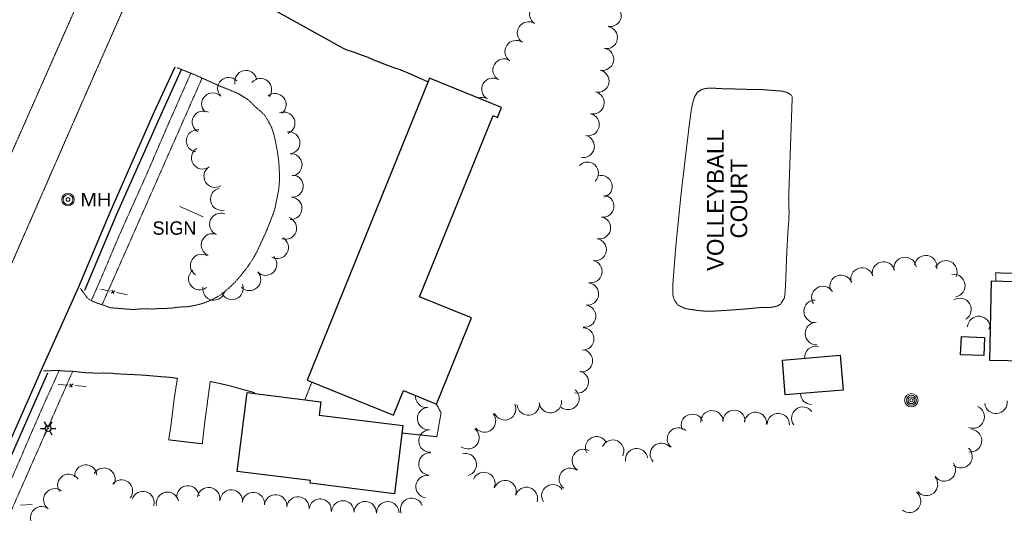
# Model space of a CAD drawing. Extents: x 386588 to 390135, y 96998 to 113606.
# Tile 7 of 92: x 387294 to 387647, y 97620 to 97797. Entities that reach past the tile are written whole.
import ezdxf
from ezdxf.enums import TextEntityAlignment as Align

# ---------------------------------------------------------------- set-up
doc = ezdxf.new("R2010")
doc.units = 0
doc.header["$MEASUREMENT"] = 0
doc.linetypes.add('Wisdot3', pattern=[0.1875, 0.125, -0.0625])
doc.linetypes.add('Wisdot5', pattern=[0.1, 0.05, -0.05])
for name, color, linetype, lineweight in [('E_BLD', 241, 'Continuous', 25), ('E_BMGRD', 2, 'Egr', 15), ('E_DWY', 2, 'Wisdot3', 15), ('E_LAND_Vegetation', 3, 'Continuous', 15), ('E_LTG', 21, 'Continuous', 25), ('E_MISCPROP', 30, 'Continuous', 15), ('E_MISCPROP_Railing', 30, 'Continuous', 15), ('E_PATH_Sidewalk', 2, 'Wisdot5', 15), ('E_RDWY', 21, 'Continuous', 25), ('E_RDWY_AsphConc', 200, 'Continuous', 25), ('E_RDWY_PavtEdge', 200, 'Wisdot3', 15), ('E_SGN', 21, 'Continuous', 15), ('E_UTL_MH', 30, 'Continuous', 15)]:
    doc.layers.add(name, color=color, linetype=linetype, lineweight=lineweight)
doc.styles.add('Style-dot_font5', font='dot_font5.shx')
doc.styles.add('Style-IGR_FONT_0', font='dot_font15.shx')
doc.linetypes.add('Egr', pattern='A,0.1,[13,dgnlstyle-ewdotudls.shx,S=0.0002,R=0,X=0,Y=0],0.1', length=0.2)

# ---------------------------------------------------------------- blocks, each defined once
blk = doc.blocks.new('LPOL')
at = {"layer": 'E_LTG'}
for p, q in [((-4, 0), (-1.5, 0)), ((-0.75, 1.299000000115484), (-2, 3.464000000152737)), ((0.75, 1.299000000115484), (2, 3.464000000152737)), ((1.5, 0), (4, 0)), ((-2, -3.464000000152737), (-0.75, -1.299000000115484)), ((2, -3.464000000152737), (0.75, -1.299000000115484))]:
    blk.add_line(p, q, dxfattribs=at)
for radius in [1.5, 1.5, 1.5, 0.125]:
    blk.add_circle((0, 0), radius, dxfattribs=at)
blk = doc.blocks.new('MH')
at = {"layer": 'E_UTL_MH'}
for radius in [5, 4, 1.5]:
    blk.add_circle((3.053387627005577e-05, -0.0003567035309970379), radius, dxfattribs=at)
at = {"layer": 'E_UTL_MH', "style": 'Style-dot_font5', "width": 1.111111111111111}
blk.add_text('MH', height=10.8, dxfattribs=at).set_placement((10, -0.001000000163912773), align=Align.MIDDLE_LEFT)
blk = doc.blocks.new('POLE')
at = {"layer": 'E_MISCPROP'}
for radius in [4.463423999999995, 3.347567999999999, 2.231711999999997, 1.115855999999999]:
    blk.add_circle((0.0004759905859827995, -0.00033181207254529), radius, dxfattribs=at)
blk = doc.blocks.new('SIGN')
at = {"layer": 'E_SGN', "lineweight": 13, "style": 'Style-dot_font5'}
blk.add_text('SIGN', height=12, dxfattribs=at).set_placement((0.0004433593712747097, 0), align=Align.MIDDLE_CENTER)

msp = doc.modelspace()

# ---------------------------------------------------------------- linework, layer by layer
at = {"layer": 'E_BLD'}
for p, q in [((387440.966, 97776.4750000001), (387397.031, 97668.21299999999)), ((387466.7420000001, 97766.0149999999), (387440.966, 97776.4750000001)), ((387437.3740000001, 97698.10100000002), (387463.7379999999, 97763.06300000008)), ((387463.7379999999, 97763.06300000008), (387465.2879999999, 97762.43399999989)), ((387465.2879999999, 97762.43399999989), (387466.7420000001, 97766.0149999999)), ((387641.814, 97675.29300000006), (387642.4140000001, 97703.78600000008)), ((387642.4140000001, 97703.78600000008), (387674.993, 97703.1000000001)), ((387455.976, 97690.55300000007), (387437.3740000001, 97698.10100000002)), ((387443.4369999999, 97659.65500000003), (387455.976, 97690.55300000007)), ((387631.3859999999, 97677.33700000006), (387631.6540000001, 97683.8770000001)), ((387631.6540000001, 97683.8770000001), (387639.9639999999, 97683.53700000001)), ((387639.9639999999, 97683.53700000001), (387639.696, 97676.99699999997)), ((387567.4569999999, 97675.39199999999), (387588.2290000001, 97677.1229999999)), ((387568.4979999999, 97662.89700000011), (387567.4569999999, 97675.39199999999)), ((387588.2290000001, 97677.1229999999), (387589.27, 97664.62800000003)), ((387639.696, 97676.99699999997), (387631.3859999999, 97677.33700000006)), ((387674.3929999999, 97674.60700000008), (387641.814, 97675.29300000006)), ((387397.031, 97668.21299999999), (387427.9839999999, 97655.652)), ((387371.9609999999, 97635.46900000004), (387375.5109999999, 97663.78300000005)), ((387375.5109999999, 97663.78300000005), (387401.9839999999, 97660.46399999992)), ((387427.9839999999, 97655.652), (387431.564, 97664.473)), ((387431.564, 97664.473), (387443.4369999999, 97659.65500000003)), ((387589.27, 97664.62800000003), (387568.4979999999, 97662.89700000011)), ((387401.9839999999, 97660.46399999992), (387401.388, 97655.70900000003)), ((387401.388, 97655.70900000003), (387431.3810000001, 97651.94900000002)), ((387431.3810000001, 97651.94900000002), (387428.314, 97627.48200000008)), ((387398.2220000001, 97632.17699999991), (387371.9609999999, 97635.46900000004)), ((387398.1089999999, 97631.26900000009), (387398.2220000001, 97632.17699999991)), ((387428.314, 97627.48200000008), (387398.1089999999, 97631.26900000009))]:
    msp.add_line(p, q, dxfattribs=at)
at = {"layer": 'E_DWY', "flags": 128}
for points in [[(387350.392, 97780.24200000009), (387357.0120000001, 97777.59199999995), (387366.2849999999, 97773.39299999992)], [(387315.7309999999, 97701.18800000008), (387318.318, 97697.53600000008), (387319.436, 97696.83000000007), (387320.4650000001, 97696.33199999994), (387321.632, 97695.90100000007), (387322.7860000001, 97695.5290000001), (387324.4369999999, 97694.93399999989), (387326.4569999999, 97694.16299999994), (387328.7760000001, 97693.99300000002), (387330.7879999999, 97693.83400000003), (387332.9439999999, 97693.64100000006), (387334.9269999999, 97693.554), (387337.838, 97693.80300000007), (387339.6599999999, 97693.7620000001), (387340.915, 97693.72999999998), (387341.5190000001, 97693.7080000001), (387343.665, 97693.86700000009), (387345.8500000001, 97693.92200000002), (387347.9939999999, 97694.00900000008), (387350.395, 97694.31600000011), (387352.1580000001, 97694.47600000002), (387354.1950000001, 97694.55499999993), (387356.3049999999, 97694.919), (387357.5109999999, 97695.18299999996), (387358.8119999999, 97695.51699999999), (387360.3359999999, 97695.99399999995), (387362.257, 97696.79600000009), (387364.575, 97697.9040000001), (387366.5320000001, 97699.12199999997), (387368.338, 97700.69999999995), (387370.9780000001, 97703.10499999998), (387372.814, 97705.20299999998), (387375.52, 97708.60299999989), (387377.3759999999, 97711.29600000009), (387379.0109999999, 97714.28799999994), (387380.2590000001, 97716.919), (387381.929, 97720.5120000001), (387383.1580000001, 97723.45999999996), (387384.0390000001, 97725.7649999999), (387384.797, 97727.68500000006), (387385.52, 97729.94800000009), (387386.139, 97733.09499999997), (387386.8359999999, 97736.50699999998), (387387.1429999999, 97739.93200000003), (387387.0490000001, 97743.63299999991), (387386.845, 97746.76799999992), (387386.372, 97750.21999999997), (387385.835, 97753.01799999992), (387385.2620000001, 97755.78600000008), (387384.3030000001, 97758.8359999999), (387383.0900000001, 97761.10100000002), (387381.8540000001, 97763.07400000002), (387380.5149999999, 97764.50099999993), (387379.348, 97765.46900000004), (387378.1000000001, 97766.5689999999), (387376.4210000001, 97768.28799999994), (387375.0589999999, 97769.294), (387372.3289999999, 97770.93500000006), (387369.9299999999, 97771.97799999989), (387367.882, 97772.81799999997), (387366.2849999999, 97773.39299999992)], [(387569.7080000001, 97733.36199999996), (387570.993, 97769.86700000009), (387570.4820000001, 97770.51900000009), (387569.2579999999, 97771.34100000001), (387567.2350000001, 97771.8500000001), (387564.4739999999, 97772.06199999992), (387560.4879999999, 97772.36499999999), (387557.0889999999, 97772.3999999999), (387552.378, 97772.54900000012), (387548.72, 97772.652), (387546.7790000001, 97772.64500000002), (387544.436, 97772.80300000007), (387541.932, 97772.91599999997), (387540.1599999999, 97772.821), (387538.6640000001, 97772.49600000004), (387536.9439999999, 97771.3999999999), (387536.041, 97769.94100000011), (387535.4080000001, 97767.99099999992), (387534.949, 97765.92200000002), (387534.5900000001, 97763.72600000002), (387534.307, 97761.46600000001), (387534.1610000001, 97760.52799999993), (387531.1910000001, 97735.56099999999)], [(387531.1910000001, 97735.56099999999), (387529.2239999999, 97715.99399999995), (387528.206, 97702.99300000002), (387528.22, 97700.62400000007), (387528.173, 97698.85599999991), (387528.6810000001, 97696.9580000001), (387530.017, 97695.1270000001), (387532.6529999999, 97693.8629999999), (387535.345, 97693.43800000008), (387538.3419999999, 97693.05799999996), (387541.344, 97692.88500000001), (387544.98, 97693.09899999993), (387548.2069999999, 97693.29600000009), (387551.804, 97693.544), (387554.4029999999, 97693.75799999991), (387557.2350000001, 97694.01799999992), (387559.9369999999, 97694.29300000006), (387562.3030000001, 97694.20299999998), (387564.0970000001, 97694.42699999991), (387565.821, 97694.8459999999), (387566.942, 97695.60299999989), (387568.2010000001, 97697.73300000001), (387568.4550000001, 97699.79600000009), (387568.6850000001, 97704.625), (387568.959, 97712.02200000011), (387569.1540000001, 97716.16800000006), (387569.45, 97721.61800000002), (387569.824, 97726.20399999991), (387569.844, 97729.00699999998), (387569.7069999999, 97733.39599999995)], [(387674.8430000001, 97695.96900000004), (387676.3910000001, 97695.9310000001), (387676.358, 97706.14400000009), (387643.939, 97706.66100000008), (387643.973, 97703.75300000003)], [(387302.5220000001, 97671.56199999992), (387307.875, 97671.66999999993), (387308.976, 97671.5830000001), (387309.7550000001, 97671.52099999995), (387310.8200000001, 97671.4169999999), (387312.352, 97671.44100000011), (387314.118, 97671.26000000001), (387315.253, 97671.11800000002), (387316.6810000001, 97670.98399999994), (387318.233, 97670.81400000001), (387320.0789999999, 97670.78300000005), (387321.666, 97670.75300000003), (387323.9040000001, 97670.78199999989), (387326.4920000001, 97670.70399999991), (387327.3770000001, 97670.652), (387328.2649999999, 97670.5120000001), (387330.1540000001, 97670.42400000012), (387331.8570000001, 97670.3359999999), (387333.598, 97670.23900000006), (387334.7579999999, 97670.20200000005), (387336.385, 97670.10400000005), (387338.044, 97670.04099999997), (387340.1399999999, 97669.85400000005), (387341.6300000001, 97669.71900000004), (387342.777, 97669.64299999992), (387343.871, 97669.53000000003), (387344.6229999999, 97669.456), (387345.5079999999, 97669.37199999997), (387345.7919999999, 97669.35199999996), (387346.2069999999, 97669.35199999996), (387347.6410000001, 97669.23600000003), (387348.7660000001, 97669.09199999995), (387349.5830000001, 97668.98999999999), (387350.22, 97668.93900000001), (387350.5160000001, 97668.92500000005), (387349.399, 97661.81300000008), (387348.1839999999, 97651.85100000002), (387347.3700000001, 97646.8189999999), (387353.7239999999, 97646.05099999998), (387359.4280000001, 97645.41800000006), (387359.4439999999, 97645.402), (387360.307, 97653.0020000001), (387362.2849999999, 97667.77399999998), (387364.4669999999, 97667.27799999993), (387368.52, 97666.38500000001), (387378.1429999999, 97663.7479999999), (387378.1259999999, 97663.45500000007)], [(387396.2560000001, 97661.18200000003), (387398.108, 97665.99300000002), (387398.763, 97667.50900000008)], [(387431.0460000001, 97649.26699999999), (387443.5390000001, 97647.92100000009), (387445.0689999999, 97656.49500000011), (387443.368, 97659.68299999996)]]:
    msp.add_lwpolyline(points, dxfattribs=at)
at = {"layer": 'E_LAND_Vegetation'}
for centre, radius, start, end in [((387480.7866134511, 97799.39075799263), 4.002586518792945, 56.7795805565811, 236.7642583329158), ((387505.6412737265, 97798.95802251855), 4.002586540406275, 260.4212333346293, 80.40591111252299), ((387476.4005408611, 97792.69530117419), 4.002586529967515, 56.77957777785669, 236.764255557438), ((387504.3082972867, 97791.06562432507), 4.002586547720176, 260.4212333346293, 80.40591111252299), ((387471.9879314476, 97786.00154822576), 4.002586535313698, 56.41885555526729, 236.4035333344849), ((387502.9904756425, 97783.26920337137), 4.002586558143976, 257.764994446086, 77.74967222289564), ((387467.649605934, 97779.42445887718), 4.002586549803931, 59.8214388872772, 239.8061166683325), ((387368.9186217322, 97772.75900471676), 3.985403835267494, 44.04571388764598, 224.0303916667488), ((387375.0451016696, 97775.25369949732), 3.985403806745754, 13.19290277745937, 193.1775805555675), ((387501.2931700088, 97775.44705983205), 4.002586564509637, 257.764994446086, 77.74967222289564), ((387380.316193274, 97772.38850997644), 3.985403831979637, 320.688813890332, 140.6734916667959), ((387463.6250112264, 97772.50568636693), 4.002586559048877, 59.8214388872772, 239.8061166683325), ((387363.1892974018, 97767.21890235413), 3.985403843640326, 44.04571388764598, 224.0303916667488), ((387385.5178092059, 97766.99663801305), 3.985403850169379, 308.7176916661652, 128.7023694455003), ((387499.5741188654, 97767.64903964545), 4.00258657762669, 257.2495833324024, 77.23426111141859), ((387459.6004164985, 97765.58691390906), 4.00258651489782, 59.8214388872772, 107.5669055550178), ((387359.8023285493, 97760.73348958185), 3.985403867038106, 62.05399444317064, 242.0386722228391), ((387388.6711111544, 97760.35419461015), 3.985403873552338, 292.9044027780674, 112.8890805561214), ((387497.8065177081, 97759.84248069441), 4.002586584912, 257.2495833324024, 77.23426111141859), ((387357.6717045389, 97753.97715231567), 3.985403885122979, 82.88434166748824, 262.869019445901), ((387390.4654124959, 97753.27966224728), 3.985403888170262, 276.6115000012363, 96.5961777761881), ((387496.0375312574, 97752.03678478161), 4.00258659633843, 257.2349333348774, 77.21961111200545), ((387359.5191587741, 97747.89788279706), 3.985403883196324, 121.5821138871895, 301.5667916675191), ((387391.2254790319, 97745.42728513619), 3.985403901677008, 274.4332694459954, 94.41794722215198), ((387497.5125835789, 97742.39265863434), 4.002586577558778, 315.7120361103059, 135.6967138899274), ((387364.0096746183, 97741.31949671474), 3.985403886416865, 121.5232638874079, 301.5079416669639), ((387391.6550705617, 97737.75614770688), 3.985403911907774, 266.8217222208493, 86.8063999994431), ((387502.4012501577, 97737.62967062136), 4.002586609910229, 285.6789805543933, 105.6636583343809), ((387366.3808585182, 97733.05389735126), 3.985403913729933, 102.3608055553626, 282.3454833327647), ((387503.0446765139, 97730.59570914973), 4.002586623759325, 263.7886249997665, 83.77330277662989), ((387391.2121362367, 97729.79865418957), 3.985403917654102, 266.8217222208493, 86.8063999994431), ((387366.0060171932, 97724.11020333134), 3.985403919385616, 68.00020833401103, 247.9848861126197), ((387389.2774100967, 97722.69203864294), 3.985403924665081, 251.5237305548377, 71.50840833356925), ((387501.8499833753, 97722.86450030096), 4.002586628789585, 259.0198194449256, 79.00449722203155), ((387363.0195118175, 97716.72111138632), 3.985403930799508, 68.00020833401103, 247.9848861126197), ((387386.3457544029, 97715.78075293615), 3.985403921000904, 239.8760583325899, 59.86073611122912), ((387500.3243824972, 97715.00706304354), 4.002586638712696, 259.0198194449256, 79.00449722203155), ((387359.142172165, 97709.35804146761), 3.985403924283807, 58.16420833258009, 238.1488861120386), ((387382.1923757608, 97709.76663454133), 3.985403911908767, 223.4842805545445, 43.46895833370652), ((387498.7874278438, 97707.15657637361), 4.002586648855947, 258.8927694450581, 78.87744722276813), ((387603.7499357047, 97706.61515501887), 4.05445696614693, 14.45916388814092, 194.4438416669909), ((387611.447062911, 97708.22181344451), 4.054456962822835, 8.166577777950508, 188.1512555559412), ((387618.8481520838, 97708.85921952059), 4.054456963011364, 350.3969500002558, 170.3816277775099), ((387626.0427621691, 97707.01264253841), 4.054456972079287, 333.8786805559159, 153.8633583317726), ((387358.5031885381, 97704.52955696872), 3.985403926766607, 127.692944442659, 307.6776222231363), ((387376.4090404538, 97704.28293809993), 3.985403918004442, 223.4842805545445, 43.46895833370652), ((387596.0270193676, 97704.4343040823), 4.054456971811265, 16.66060277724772, 196.645280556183), ((387628.9137211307, 97702.13482360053), 4.054457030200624, 280.0221833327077, 100.0068611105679), ((387497.5551389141, 97699.08961903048), 4.002586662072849, 263.2873944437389, 83.27207222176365), ((387588.5481876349, 97701.83431888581), 4.054456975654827, 21.59024999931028, 201.5749277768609), ((387363.5810243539, 97700.84648110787), 3.985403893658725, 170.0086083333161, 349.993286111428), ((387370.1293909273, 97701.0551672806), 3.985403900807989, 201.5461027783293, 21.53078055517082), ((387581.9857041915, 97697.83438371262), 4.054456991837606, 32.58642222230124, 212.5710999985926), ((387579.2010995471, 97692.88788068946), 4.054457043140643, 89.33699166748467, 269.3216694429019), ((387631.1118527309, 97693.52483740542), 4.054457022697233, 301.8343611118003, 121.8190388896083), ((387496.5528900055, 97691.17395257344), 4.00258667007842, 262.5984027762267, 82.58308055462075), ((387579.7112962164, 97684.9142181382), 4.054457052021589, 92.05705555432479, 272.041733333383), ((387637.9006244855, 97687.07454618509), 4.054456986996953, 355.6386083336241, 175.6232861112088), ((387495.8965076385, 97683.00958447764), 4.002586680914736, 267.9502416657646, 87.93491944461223), ((387645.4974596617, 97685.54298225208), 4.054457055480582, 147.5593861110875, 166.8559638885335), ((387495.3911309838, 97675.15269183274), 4.002586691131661, 264.4663416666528, 84.45101944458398), ((387579.4885045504, 97676.32328530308), 4.054457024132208, 77.64621111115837, 183.7634500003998), ((387493.9358893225, 97667.55743213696), 4.002586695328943, 257.1397111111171, 77.12438888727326), ((387490.5897313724, 97661.6211878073), 4.002586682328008, 230.1369777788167, 50.12165555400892), ((387439.8989818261, 97662.4123886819), 4.009549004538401, 175.6982388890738, 273.2175944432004), ((387484.2668000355, 97660.47632762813), 4.002586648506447, 186.39208055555, 6.376758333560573), ((387577.9462560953, 97663.48761240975), 4.002586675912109, 181.9581666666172, 269.5593166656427), ((387644.0546197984, 97660.31000780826), 4.067451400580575, 186.2974777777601, 6.282155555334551), ((387440.5613674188, 97654.4454250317), 4.009549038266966, 93.84842500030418, 273.8331027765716), ((387467.9118655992, 97657.9273094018), 4.002586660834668, 204.7920583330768, 24.77673611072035), ((387476.3547008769, 97659.65916515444), 4.002586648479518, 185.0389694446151, 5.023647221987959), ((387542.2068025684, 97653.30038252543), 4.002586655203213, 3.04525277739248, 183.029930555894), ((387550.1312681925, 97653.45878954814), 4.002586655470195, 0.923138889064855, 180.9078166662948), ((387557.8208312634, 97652.75086518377), 4.002586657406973, 353.4721666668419, 173.4568444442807), ((387574.7731964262, 97654.60511658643), 4.002586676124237, 36.61531944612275, 216.5999972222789), ((387635.8682328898, 97655.04025874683), 4.067451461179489, 247.3732222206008, 67.35789999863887), ((387460.6572945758, 97653.54348824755), 4.00258667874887, 219.5121055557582, 39.49678333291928), ((387535.1536465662, 97652.0231109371), 4.002586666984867, 22.94643611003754, 202.9311138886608), ((387565.9722364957, 97652.30722571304), 4.00258665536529, 357.949733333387, 177.9344111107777), ((387441.0599900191, 97646.40275671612), 4.009549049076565, 92.7521777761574, 272.7368555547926), ((387454.747425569, 97647.52862286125), 4.00258670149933, 232.6858472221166, 52.67052500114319), ((387530.1784154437, 97647.16196088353), 4.002586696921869, 48.53539166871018, 228.5200694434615), ((387634.877039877, 97646.50671911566), 4.067451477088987, 262.0056972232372, 81.9903750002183), ((387500.8251498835, 97643.9756149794), 4.002586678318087, 27.63245833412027, 207.61713611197), ((387506.6297241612, 97642.75806614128), 4.002586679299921, 335.5605583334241, 155.5452361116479), ((387496.0465505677, 97639.43391747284), 4.002586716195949, 58.65083055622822, 238.6355083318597), ((387515.1604491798, 97639.72090583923), 4.002586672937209, 8.695005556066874, 188.6796833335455), ((387524.0625409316, 97641.62631321), 4.002586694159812, 41.75738055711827, 221.7420583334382), ((387631.5183810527, 97640.78595782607), 4.067451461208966, 229.1485694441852, 49.13324722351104), ((387441.0356447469, 97638.13279395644), 4.00954906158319, 85.44333055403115, 265.4280083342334), ((387453.7689317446, 97637.9412132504), 4.002586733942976, 284.5168916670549, 104.5015694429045), ((387317.6691080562, 97633.84248201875), 4.009549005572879, 3.868849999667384, 183.8535277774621), ((387324.1585210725, 97632.72284336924), 4.009549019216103, 332.4276444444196, 152.4123222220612), ((387491.4140241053, 97632.70034013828), 4.002586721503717, 53.85479444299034, 233.8394722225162), ((387625.5094428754, 97636.07234908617), 4.06745145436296, 216.4202861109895, 36.40496388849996), ((387311.5749233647, 97630.50290765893), 4.00954902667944, 32.7326250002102, 212.7173027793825), ((387330.4516356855, 97628.46443632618), 4.009549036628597, 321.8433527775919, 141.8280305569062), ((387440.020130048, 97630.04123722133), 4.009549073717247, 81.59543333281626, 261.5801111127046), ((387460.4007569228, 97631.18789615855), 4.00258669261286, 337.5327638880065, 157.517441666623), ((387468.0130627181, 97628.28602372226), 4.002586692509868, 341.5602500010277, 161.5449277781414), ((387619.0949971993, 97630.85974803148), 4.067451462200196, 220.043124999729, 40.02780277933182), ((387306.5291775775, 97625.33929343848), 4.009549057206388, 53.18307777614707, 233.1677555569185), ((387354.2755484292, 97626.35556759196), 4.009549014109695, 4.640752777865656, 184.6254305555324), ((387361.7039501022, 97625.74682563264), 4.009549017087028, 350.6485000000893, 170.6331777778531), ((387369.8487231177, 97624.90811748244), 4.009549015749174, 355.4352194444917, 175.4198972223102), ((387475.6803812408, 97625.81850433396), 4.002586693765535, 342.9551722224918, 162.939850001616), ((387485.1323645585, 97626.78556918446), 4.002586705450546, 33.09669722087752, 213.0813750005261), ((387338.141655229, 97624.34931321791), 4.009549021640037, 342.8198722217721, 162.804549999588), ((387346.9602052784, 97624.07866963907), 4.00954902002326, 12.29789722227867, 192.282574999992), ((387377.7359335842, 97623.98786017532), 4.009549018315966, 353.3246888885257, 173.3093666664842), ((387385.7436110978, 97623.15975589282), 4.009549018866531, 354.2089388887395, 174.1936166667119), ((387393.7489995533, 97622.40339074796), 4.009549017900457, 354.8384555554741, 174.8231333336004), ((387401.7105963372, 97621.64629437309), 4.009549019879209, 354.2790972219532, 174.2637749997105), ((387409.8352900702, 97620.9954124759), 4.00954902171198, 357.9749194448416, 177.9595972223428), ((387434.4740015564, 97621.93248843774), 4.009549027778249, 20.41337500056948, 200.3980527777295), ((387613.0434495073, 97624.81358479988), 4.067451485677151, 231.8296222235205, 51.81430000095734), ((387301.8051906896, 97618.91153667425), 4.009549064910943, 54.29559166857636, 234.2802694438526), ((387417.848340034, 97620.71100593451), 4.00954902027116, 357.9749194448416, 177.9595972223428), ((387425.9247399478, 97620.64479773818), 4.009549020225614, 359.5760972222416, 179.5607749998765)]:
    msp.add_arc(centre, radius, start, end, dxfattribs=at)
at = {"layer": 'E_MISCPROP_Railing'}
for p, q in [((387326.7120000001, 97699.42500000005), (387328.237, 97700.2620000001)), ((387327.014, 97700.52799999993), (387327.74, 97699.2250000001)), ((387311.763, 97665.77600000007), (387313.182, 97666.84499999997)), ((387311.9080000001, 97666.93699999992), (387312.831, 97665.72399999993))]:
    msp.add_line(p, q, dxfattribs=at)
at = {"layer": 'E_MISCPROP_Railing', "flags": 128}
for points in [[(387323.0090000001, 97700.86100000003), (387326.443, 97700.11199999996)], [(387328.713, 97699.61599999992), (387332.6170000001, 97698.76300000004)], [(387307.8089999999, 97666.68900000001), (387311.3899999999, 97666.43200000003)], [(387313.757, 97666.2620000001), (387317.8289999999, 97665.96999999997)], [(387294.28, 97623.35800000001), (387298.382, 97623.5959999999)]]:
    msp.add_lwpolyline(points, dxfattribs=at)
at = {"layer": 'E_PATH_Sidewalk', "flags": 128}
for points in [[(387319.6499999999, 97696.72699999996), (387322.6270000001, 97703.50900000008), (387329.757, 97720.35499999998), (387339.3840000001, 97741.80000000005), (387347.213, 97759.92200000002), (387355.3200000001, 97778.27000000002)], [(387359.3713601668, 97776.52363449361), (387323.5085220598, 97695.26861197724)], [(387150.8740000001, 97314.03099999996), (387161.648, 97339.0830000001), (387177.3219999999, 97375.0390000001), (387195.5379999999, 97416.13500000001), (387214.5970000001, 97458.9750000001), (387246.8670000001, 97531.0120000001), (387263.977, 97569.67699999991), (387290.787, 97632.26699999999), (387301.6950000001, 97657.44800000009), (387308.094, 97671.65299999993)]]:
    msp.add_lwpolyline(points, dxfattribs=at)
msp.add_lwpolyline([(387312.9642366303, 97671.37825094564), (387160.2293378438, 97325.3242771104), (387129.5754846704, 97257.07409236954, -0.009758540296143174), (387032.0594883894, 97054.23884167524), (387049.8689902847, 97021.63884377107), (387042.0764391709, 97006.586280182)], format="xyb", dxfattribs=at)
at = {"layer": 'E_RDWY', "flags": 128}
for points in [[(387301.8069409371, 97671.88408851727), (387314.9989409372, 97701.47008851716), (387326.4239409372, 97728.43108851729), (387342.2299409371, 97764.25608851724), (387349.6879409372, 97780.58808851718)], [(387317.3009409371, 97700.4950885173), (387328.7179409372, 97727.4390885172), (387344.5109409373, 97763.23208851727), (387351.9619409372, 97779.5490885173)], [(387152.2459409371, 97333.03208851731), (387177.7769409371, 97391.13108851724), (387194.1139409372, 97428.40208851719), (387210.1429409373, 97464.65908851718), (387239.2759409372, 97530.87508851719), (387258.3229409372, 97573.60308851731), (387282.3739409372, 97628.1640885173), (387301.8069409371, 97671.88408851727)], [(387154.5339409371, 97332.02608851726), (387180.0669409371, 97390.12708851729), (387196.4019409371, 97427.39408851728), (387212.4299409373, 97463.65008851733), (387241.5619409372, 97529.86308851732), (387260.6089409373, 97572.58908851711), (387284.6609409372, 97627.15208851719), (387304.0919409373, 97670.86908851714)]]:
    msp.add_lwpolyline(points, dxfattribs=at)
at = {"layer": 'E_RDWY_AsphConc', "flags": 128}
for points in [[(387407.696, 97788.39399999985), (387383.585, 97801.7799999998), (387375.253, 97807.87099999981), (387373.4670000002, 97808.87699999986)], [(387407.6959999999, 97788.394), (387410.8970000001, 97786.71399999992), (387413.949, 97785.77200000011), (387416.7509999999, 97784.75799999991), (387418.75, 97783.99200000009), (387421.452, 97782.86599999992), (387422.1100000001, 97782.56199999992), (387425.4439999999, 97781.21200000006), (387428.7679999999, 97780.11899999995), (387430.4339999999, 97779.53399999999), (387431.6910000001, 97779.00099999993), (387433.5120000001, 97778.25600000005), (387436.0830000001, 97777.11100000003), (387440.4140000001, 97775.11400000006)]]:
    msp.add_lwpolyline(points, dxfattribs=at)
at = {"layer": 'E_RDWY_PavtEdge', "flags": 128}
for points in [[(387492.05, 98206.62400000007), (387462.1100000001, 98137.96800000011), (387432.919, 98071.65800000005), (387400.3740000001, 97997.75600000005), (387371.639, 97932.66800000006), (387346.754, 97875.93599999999), (387318.013, 97810.75699999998), (387294.6189999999, 97757.77000000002), (387272.2849999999, 97707.21600000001), (387246.841, 97649.66500000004), (387226.557, 97603.544), (387201.274, 97545.75), (387175.348, 97487.3459999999), (387150.6200000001, 97431.18699999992), (387129.0959999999, 97382.65999999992), (387111.9920000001, 97344.04799999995)], [(387499.787, 98183.07400000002), (387476.817, 98131.48399999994), (387447.5649999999, 98064.88400000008), (387423.29, 98009.88299999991), (387403.6780000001, 97965.96900000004), (387386.3230000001, 97926.49300000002), (387364.304, 97876.36599999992), (387340.9010000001, 97823.4750000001), (387316.2890000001, 97767.6810000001), (387289.757, 97707.01799999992), (387263.1869999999, 97647.0419999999), (387236.398, 97586.01600000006), (387219.307, 97547.68800000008), (387195.075, 97492.3330000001), (387169.243, 97433.89800000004), (387146.5889999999, 97383.19999999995)]]:
    msp.add_lwpolyline(points, dxfattribs=at)
at = {"layer": 'E_SGN'}
msp.add_line((387359.78, 97726.73999999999), (387351.3840000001, 97730.49900000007), dxfattribs=at)

# ---------------------------------------------------------------- block references
at = {"layer": 'E_LTG', "xscale": 0.692840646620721, "yscale": 0.692840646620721, "zscale": 0.692840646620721}
msp.add_blockref('LPOL', (387304.185, 97650.884), dxfattribs=at)
at = {"layer": 'E_MISCPROP', "xscale": 0.5377037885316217, "yscale": 0.5377037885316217, "zscale": 0.5377037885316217}
msp.add_blockref('POLE', (387613.71, 97661.004), dxfattribs=at)
at = {"layer": 'E_SGN', "xscale": 0.3999999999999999, "yscale": 0.3999999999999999, "zscale": 0.3999999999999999}
msp.add_blockref('SIGN', (387349.4457971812, 97722.75005775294), dxfattribs=at)
at = {"layer": 'E_UTL_MH', "xscale": 0.4444444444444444, "yscale": 0.4444444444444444, "zscale": 0.4444444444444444}
msp.add_blockref('MH', (387311.2836, 97732.9513), dxfattribs=at)

# ---------------------------------------------------------------- texts
at = {"layer": 'E_BMGRD', "style": 'Style-IGR_FONT_0'}
for s, p in [('VOLLEYBALL', (387543.4240408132, 97732.79258330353)), ('COURT', (387551.8667211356, 97733.28196980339))]:
    msp.add_text(s, height=6.000024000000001, rotation=89.95930000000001, dxfattribs=at).set_placement(p, align=Align.MIDDLE_CENTER)

doc.saveas('drawing.dxf')
